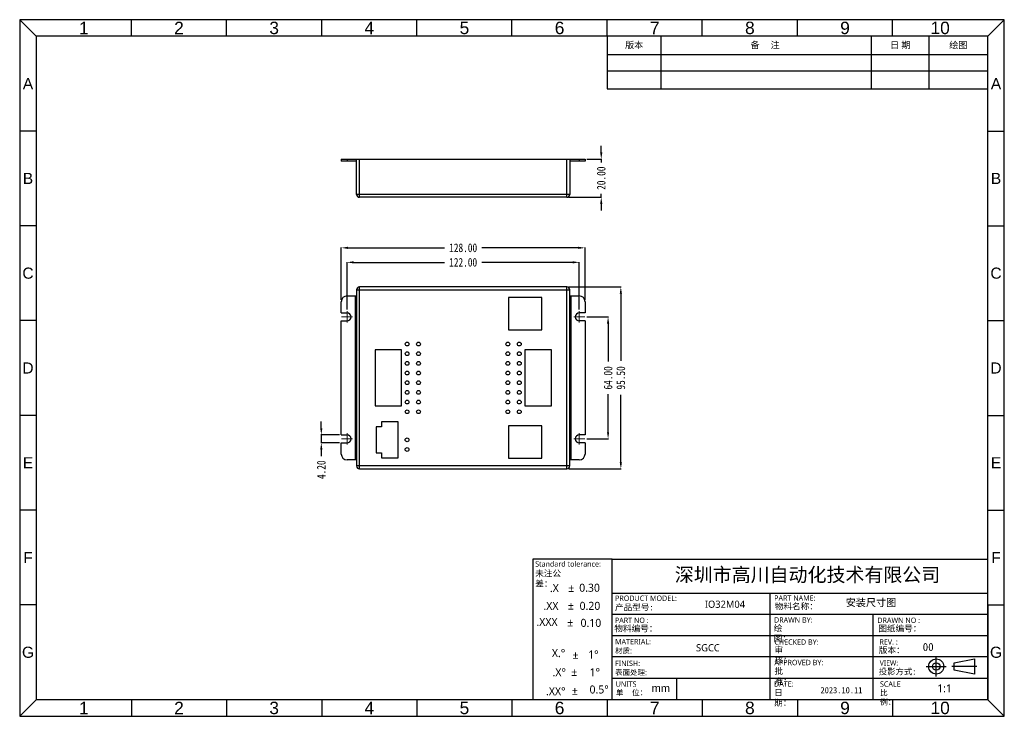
# Model space of a CAD drawing. Header units: inches. Extents: x 4251 to 4768, y 295 to 660.
import ezdxf
from ezdxf.enums import TextEntityAlignment as Align

# ---------------------------------------------------------------- set-up
doc = ezdxf.new("R2010")
doc.units = ezdxf.units.IN
doc.header["$LTSCALE"] = 1.21
doc.header["$MEASUREMENT"] = 0
doc.header["$PDMODE"] = 3
doc.header["$PDSIZE"] = 0.3125
doc.layers.get('0').update_dxf_attribs({"linetype": 'CONTINUOUS'})
doc.layers.get('Defpoints').update_dxf_attribs({"linetype": 'CONTINUOUS'})
doc.styles.get("Standard").update_dxf_attribs({"font": 'txt', "width": 0.8})
doc.styles.add('微软雅黑', font='txt')
doc.dimstyles.get("Standard").update_dxf_attribs({"dimtxt": 4.5, "dimasz": 3.5, "dimexe": 0.18, "dimexo": 1, "dimgap": 2, "dimtad": 0, "dimzin": 1, "dimdsep": 46, "dimtxsty": 'Standard', "dimcen": 0.09, "dimadec": 0, "dimazin": 0, "dimtp": 0.01, "dimtm": 0.01, "dimtfac": 1, "dimtmove": 0, "dimatfit": 3, "dimfxl": 1, "dimtfillclr": 256, "dimtolj": 1, "dimtzin": 4, "dimarcsym": 0})

# ---------------------------------------------------------------- blocks, each defined once
blk = doc.blocks.new('*D15')
at = {"color": 0, "lineweight": -2, "ltscale": 5}
for p, q in [((4556.54, 590.65), (4556.54, 594.15)), ((4549.02, 587.15), (4556.72, 587.15)), ((4556.54, 587.15), (4556.54, 585.45)), ((4556.54, 567.15), (4556.54, 568.85)), ((4539.52, 567.15), (4556.72, 567.15)), ((4556.54, 563.65), (4556.54, 560.15))]:
    blk.add_line(p, q, dxfattribs=at)
at = {"color": 0, "ltscale": 5}
for points in [[(4555.95, 590.65), (4557.12, 590.65), (4556.54, 587.15)], [(4557.12, 563.65), (4555.95, 563.65), (4556.54, 567.15)]]:
    blk.add_solid(points, dxfattribs=at)
at = {"layer": 'Defpoints', "color": 0}
for p in [(4548.02, 587.15), (4538.52, 567.15), (4556.54, 567.15)]:
    blk.add_point(p, dxfattribs=at)
at = {"color": 0, "lineweight": 5, "ltscale": 5, "insert": (4556.54, 577.15), "char_height": 4.5, "attachment_point": 5, "rotation": 90}
blk.add_mtext('\\A1;20.00', dxfattribs=at)
blk = doc.blocks.new('*D16')
at = {"color": 0, "lineweight": -2, "ltscale": 5}
for p, q in [((4420.02, 513.3), (4420.02, 540.76)), ((4423.52, 540.58), (4474.22, 540.58)), ((4544.52, 540.58), (4493.82, 540.58)), ((4548.02, 513.3), (4548.02, 540.76))]:
    blk.add_line(p, q, dxfattribs=at)
at = {"color": 0, "ltscale": 5}
for points in [[(4423.52, 541.16), (4423.52, 540), (4420.02, 540.58)], [(4544.52, 540), (4544.52, 541.16), (4548.02, 540.58)]]:
    blk.add_solid(points, dxfattribs=at)
at = {"layer": 'Defpoints', "color": 0}
for p in [(4548.02, 540.58), (4420.02, 512.3), (4548.02, 512.3)]:
    blk.add_point(p, dxfattribs=at)
at = {"color": 0, "lineweight": 5, "ltscale": 5, "insert": (4484.02, 540.58), "char_height": 4.5, "attachment_point": 5}
blk.add_mtext('\\A1;128.00', dxfattribs=at)
blk = doc.blocks.new('*D17')
at = {"color": 0, "lineweight": -2, "ltscale": 5}
for p, q in [((4423.02, 508.27), (4423.02, 533.14)), ((4426.52, 532.96), (4474.22, 532.96)), ((4541.52, 532.96), (4493.82, 532.96)), ((4545.02, 508.27), (4545.02, 533.14))]:
    blk.add_line(p, q, dxfattribs=at)
at = {"color": 0, "ltscale": 5}
for points in [[(4426.52, 533.54), (4426.52, 532.38), (4423.02, 532.96)], [(4541.52, 532.38), (4541.52, 533.54), (4545.02, 532.96)]]:
    blk.add_solid(points, dxfattribs=at)
at = {"layer": 'Defpoints', "color": 0}
for p in [(4545.02, 532.96), (4423.02, 507.27), (4545.02, 507.27)]:
    blk.add_point(p, dxfattribs=at)
at = {"color": 0, "lineweight": 5, "ltscale": 5, "insert": (4484.02, 532.96), "char_height": 4.5, "attachment_point": 5}
blk.add_mtext('\\A1;122.00', dxfattribs=at)
blk = doc.blocks.new('*D18')
at = {"color": 0, "lineweight": -2, "ltscale": 5}
for p, q in [((4548.99, 504.3), (4560.3, 504.3)), ((4560.12, 500.8), (4560.12, 480.9)), ((4560.12, 443.8), (4560.12, 463.7)), ((4548.99, 440.3), (4560.3, 440.3))]:
    blk.add_line(p, q, dxfattribs=at)
at = {"color": 0, "ltscale": 5}
for points in [[(4560.71, 500.8), (4559.54, 500.8), (4560.12, 504.3)], [(4559.54, 443.8), (4560.71, 443.8), (4560.12, 440.3)]]:
    blk.add_solid(points, dxfattribs=at)
at = {"layer": 'Defpoints', "color": 0}
for p in [(4547.99, 504.3), (4547.99, 440.3), (4560.12, 440.3)]:
    blk.add_point(p, dxfattribs=at)
at = {"color": 0, "lineweight": 5, "ltscale": 5, "insert": (4560.12, 472.3), "char_height": 4.5, "attachment_point": 5, "rotation": 90}
blk.add_mtext('\\A1;64.00', dxfattribs=at)
blk = doc.blocks.new('*D19')
at = {"color": 0, "lineweight": -2, "ltscale": 5}
for p, q in [((4539.52, 520.05), (4567, 520.05)), ((4566.82, 516.55), (4566.82, 481.2)), ((4566.82, 428.05), (4566.82, 463.4)), ((4539.52, 424.55), (4567, 424.55))]:
    blk.add_line(p, q, dxfattribs=at)
at = {"color": 0, "ltscale": 5}
for points in [[(4567.4, 516.55), (4566.23, 516.55), (4566.82, 520.05)], [(4566.23, 428.05), (4567.4, 428.05), (4566.82, 424.55)]]:
    blk.add_solid(points, dxfattribs=at)
at = {"layer": 'Defpoints', "color": 0}
for p in [(4538.52, 520.05), (4538.52, 424.55), (4566.82, 424.55)]:
    blk.add_point(p, dxfattribs=at)
at = {"color": 0, "lineweight": 5, "ltscale": 5, "insert": (4566.82, 472.3), "char_height": 4.5, "attachment_point": 5, "rotation": 90}
blk.add_mtext('\\A1;95.50', dxfattribs=at)
blk = doc.blocks.new('*D20')
at = {"color": 0, "lineweight": -2, "ltscale": 5}
for p, q in [((4409.53, 445.9), (4409.53, 449.4)), ((4419.02, 442.4), (4409.35, 442.4)), ((4409.53, 442.4), (4409.53, 438.2)), ((4419.02, 438.2), (4409.35, 438.2)), ((4409.53, 434.7), (4409.53, 431.2))]:
    blk.add_line(p, q, dxfattribs=at)
at = {"color": 0, "ltscale": 5}
for points in [[(4408.95, 445.9), (4410.12, 445.9), (4409.53, 442.4)], [(4410.12, 434.7), (4408.95, 434.7), (4409.53, 438.2)]]:
    blk.add_solid(points, dxfattribs=at)
at = {"layer": 'Defpoints', "color": 0}
for p in [(4420.02, 442.4), (4409.53, 438.2), (4420.02, 438.2)]:
    blk.add_point(p, dxfattribs=at)
at = {"color": 0, "lineweight": 5, "ltscale": 5, "insert": (4409.53, 424.1), "char_height": 4.5, "attachment_point": 5, "rotation": 90}
blk.add_mtext('\\A1;4.20', dxfattribs=at)

msp = doc.modelspace()

# ---------------------------------------------------------------- linework, layer by layer
for p, q in [((4559.629, 651.647), (4559.629, 624.005)), ((4759.482, 651.647), (4559.629, 651.647)), ((4759.482, 606.895), (4759.482, 651.647)), ((4520.691, 377.101), (4520.691, 303.344)), ((4562.227, 377.101), (4520.691, 377.101)), ((4759.482, 353.101), (4759.482, 303.344)), ((4596.025, 314.596), (4596.025, 303.344)), ((4515.374, 303.344), (4259.848, 303.344)), ((4759.482, 303.344), (4537.972, 303.344))]:
    msp.add_line(p, q)
at = {"color": 7, "linetype": 'Continuous'}
for p, q in [((4420.023, 587.147), (4548.023, 587.147)), ((4420.023, 587.147), (4420.023, 586.147)), ((4427.523, 586.147), (4420.023, 586.147)), ((4423.023, 587.147), (4423.023, 586.147)), ((4428.023, 568.647), (4428.023, 587.147)), ((4429.523, 567.147), (4429.523, 587.147)), ((4538.523, 567.147), (4538.523, 587.147)), ((4540.023, 587.147), (4540.023, 568.647)), ((4548.023, 586.147), (4540.523, 586.147)), ((4545.023, 587.147), (4545.023, 586.147)), ((4548.023, 587.147), (4548.023, 586.147)), ((4540.023, 568.647), (4428.023, 568.647)), ((4538.523, 567.147), (4429.523, 567.147)), ((4428.023, 518.551), (4540.023, 518.551)), ((4428.023, 518.551), (4428.023, 426.051)), ((4538.523, 520.051), (4429.523, 520.051)), ((4429.523, 424.551), (4429.523, 520.051)), ((4538.523, 424.551), (4538.523, 520.051)), ((4540.023, 426.051), (4540.023, 518.551)), ((4420.023, 506.401), (4420.023, 512.301)), ((4423.023, 515.301), (4428.023, 515.301)), ((4427.523, 429.301), (4427.523, 515.301)), ((4507.873, 514.451), (4507.873, 497.451)), ((4525.323, 514.451), (4507.873, 514.451)), ((4525.323, 497.451), (4525.323, 514.451)), ((4540.023, 515.301), (4545.023, 515.301)), ((4540.523, 515.301), (4540.523, 429.301)), ((4548.023, 512.301), (4548.023, 506.401)), ((4420.023, 506.401), (4423.023, 506.401)), ((4420.023, 502.201), (4423.023, 502.201)), ((4420.023, 442.401), (4420.023, 502.201)), ((4548.023, 506.401), (4545.023, 506.401)), ((4548.023, 502.201), (4545.023, 502.201)), ((4548.023, 502.201), (4548.023, 442.401)), ((4507.873, 497.451), (4525.323, 497.451)), ((4451.623, 487.051), (4437.723, 487.051)), ((4437.723, 487.051), (4437.723, 457.551)), ((4451.623, 457.551), (4451.623, 487.051)), ((4516.423, 487.051), (4516.423, 457.551)), ((4530.323, 487.051), (4516.423, 487.051)), ((4530.323, 457.551), (4530.323, 487.051)), ((4437.723, 457.551), (4451.623, 457.551)), ((4516.423, 457.551), (4530.323, 457.551)), ((4441.139, 446.551), (4438.339, 446.551)), ((4438.339, 446.551), (4438.339, 432.951)), ((4449.839, 449.151), (4441.139, 449.151)), ((4441.139, 449.151), (4441.139, 446.551)), ((4449.839, 430.351), (4449.839, 449.151)), ((4525.323, 447.151), (4507.873, 447.151)), ((4507.873, 447.151), (4507.873, 430.151)), ((4525.323, 430.151), (4525.323, 447.151)), ((4420.023, 442.401), (4423.023, 442.401)), ((4548.023, 442.401), (4545.023, 442.401)), ((4420.023, 438.201), (4423.023, 438.201)), ((4420.023, 432.301), (4420.023, 438.201)), ((4548.023, 438.201), (4545.023, 438.201)), ((4548.023, 438.201), (4548.023, 432.301)), ((4428.023, 429.301), (4423.023, 429.301)), ((4438.339, 432.951), (4441.139, 432.951)), ((4441.139, 432.951), (4441.139, 430.351)), ((4441.139, 430.351), (4449.839, 430.351)), ((4507.873, 430.151), (4525.323, 430.151)), ((4545.023, 429.301), (4540.023, 429.301)), ((4540.023, 426.051), (4428.023, 426.051)), ((4429.523, 424.551), (4538.523, 424.551))]:
    msp.add_line(p, q, dxfattribs=at)
at = {"color": 1, "lineweight": 5, "ltscale": 4}
for p, q in [((4423.023, 507.271), (4423.023, 501.331)), ((4545.023, 507.271), (4545.023, 501.331)), ((4420.053, 504.301), (4425.993, 504.301)), ((4542.053, 504.301), (4547.993, 504.301)), ((4420.053, 440.301), (4425.993, 440.301)), ((4423.023, 443.271), (4423.023, 437.331)), ((4542.053, 440.301), (4547.993, 440.301)), ((4545.023, 443.271), (4545.023, 437.331))]:
    msp.add_line(p, q, dxfattribs=at)
for points in [[(4251.14, 294.636), (4768.19, 294.636), (4768.19, 660.354), (4251.14, 660.354)], [(4752.475, 324.74), (4752.475, 316.838), (4741.938, 318.813), (4741.938, 322.765)]]:
    msp.add_lwpolyline(points, close=True)
at = {"ltscale": 0.2}
for points in [[(4251.14, 660.354), (4259.848, 651.647), (4259.848, 303.344)], [(4309.811, 651.647), (4309.811, 660.354)], [(4359.775, 651.647), (4359.775, 660.354)], [(4409.738, 651.647), (4409.738, 660.354)], [(4459.702, 651.647), (4459.702, 660.354)], [(4509.665, 651.647), (4509.665, 660.354)], [(4559.629, 651.647), (4559.629, 660.354)], [(4609.592, 651.647), (4609.592, 660.354)], [(4659.555, 651.647), (4659.555, 660.354)], [(4709.519, 651.647), (4709.519, 660.354)], [(4759.482, 651.647), (4259.848, 651.647)], [(4259.848, 601.889), (4251.14, 601.889)], [(4759.482, 601.889), (4768.19, 601.889)], [(4259.848, 552.132), (4251.14, 552.132)], [(4759.482, 552.132), (4768.19, 552.132)], [(4259.848, 502.374), (4251.14, 502.374)], [(4759.482, 502.374), (4768.19, 502.374)], [(4259.848, 452.616), (4251.14, 452.616)], [(4759.482, 452.616), (4768.19, 452.616)], [(4259.848, 402.859), (4251.14, 402.859)], [(4759.482, 402.859), (4768.19, 402.859)], [(4259.848, 353.101), (4251.14, 353.101)], [(4309.811, 303.344), (4309.811, 294.636)], [(4359.775, 303.344), (4359.775, 294.636)], [(4409.738, 303.344), (4409.738, 294.636)], [(4459.702, 303.344), (4459.702, 294.636)], [(4509.665, 303.344), (4509.665, 294.636)], [(4559.629, 303.344), (4559.629, 294.636)]]:
    msp.add_lwpolyline(points, dxfattribs=at)
for points in [[(4768.19, 294.636), (4759.482, 303.344), (4759.482, 651.647), (4768.19, 660.354)], [(4587.995, 624.005), (4587.995, 651.647)], [(4698.449, 624.005), (4698.449, 651.587)], [(4728.653, 624.005), (4728.653, 651.587)], [(4559.629, 642.043), (4759.482, 642.043)], [(4559.629, 633.488), (4759.482, 633.488)], [(4559.629, 624.005), (4759.482, 624.005)], [(4562.227, 303.344), (4562.227, 377.101), (4759.482, 377.101)], [(4562.227, 359.362), (4759.482, 359.362)], [(4645.274, 303.344), (4645.274, 359.362)], [(4759.482, 353.101), (4768.19, 353.101)], [(4759.482, 348.088), (4562.227, 348.088)], [(4699.303, 303.344), (4699.303, 348.088)], [(4759.482, 336.817), (4562.227, 336.817)], [(4562.227, 325.973), (4759.482, 325.973)], [(4732.451, 315.521), (4732.451, 326.057)], [(4727.182, 320.789), (4737.719, 320.789)], [(4753.792, 320.789), (4740.621, 320.789)], [(4562.227, 314.596), (4759.482, 314.596)], [(4759.482, 303.344), (4259.848, 303.344), (4251.14, 294.636)], [(4609.592, 303.344), (4609.592, 294.636)], [(4659.555, 303.344), (4659.555, 294.636)], [(4709.519, 303.344), (4709.519, 294.636)]]:
    msp.add_lwpolyline(points)
at = {"color": 7, "linetype": 'Continuous'}
for centre in [(4454.573, 490.081), (4460.573, 490.081), (4507.473, 490.081), (4513.473, 490.081), (4454.573, 485.001), (4454.573, 479.921), (4460.573, 485.001), (4460.573, 479.921), (4507.473, 485.001), (4507.473, 479.921), (4513.473, 485.001), (4513.473, 479.921), (4454.573, 474.841), (4460.573, 474.841), (4507.473, 474.841), (4513.473, 474.841), (4454.573, 469.761), (4460.573, 469.761), (4507.473, 469.761), (4513.473, 469.761), (4454.573, 464.681), (4460.573, 464.681), (4507.473, 464.681), (4513.473, 464.681), (4454.573, 459.601), (4460.573, 459.601), (4507.473, 459.601), (4513.473, 459.601), (4454.573, 454.521), (4460.573, 454.521), (4507.473, 454.521), (4513.473, 454.521), (4454.566, 439.754), (4454.566, 434.674)]:
    msp.add_circle(centre, 1, dxfattribs=at)
for radius in [3.951, 1.976]:
    msp.add_circle((4732.451, 320.789), radius)
for centre, radius, start, end in [((4427.523, 585.647), 0.5, 0, 90), ((4540.523, 585.647), 0.5, 90, 180), ((4429.523, 568.647), 1.5, 180, 270), ((4538.523, 568.647), 1.5, 270, 0), ((4429.523, 518.551), 1.5, 90, 180), ((4538.523, 518.551), 1.5, 0, 90), ((4423.023, 512.301), 3, 90, 180), ((4545.023, 512.301), 3, 0, 90), ((4423.023, 504.301), 2.1, 270, 90), ((4545.023, 504.301), 2.1, 90, 270), ((4423.023, 440.301), 2.1, 270, 90), ((4545.023, 440.301), 2.1, 90, 270), ((4423.023, 432.301), 3, 180, 270), ((4545.023, 432.301), 3, 270, 0), ((4429.523, 426.051), 1.5, 180, 270), ((4538.523, 426.051), 1.5, 270, 0)]:
    msp.add_arc(centre, radius, start, end, dxfattribs=at)

# ---------------------------------------------------------------- texts
at = {"style": '微软雅黑'}
for s, height, p in [('Standard tolerance:  ', 2.8066, (4521.831, 374.611)), ('PRODUCT MODEL:', 2.8066, (4563.793, 356.63)), ('PART NO :', 2.8066, (4563.689, 345.05)), ('DRAWN BY:', 2.8066, (4647.252, 345.216)), ('DRAWN NO :', 2.8066, (4701.506, 345.054)), ('MATERIAL:', 2.8066, (4563.793, 333.818)), ('CHECKED BY:', 2.8066, (4647.457, 333.618)), ('REV. :', 2.8066, (4702.627, 333.683)), ('材质:', 2.8066, (4563.793, 329.038)), ('FINISH:', 2.8066, (4563.793, 322.442)), ('APPROVED BY:', 2.8066, (4647.457, 322.883)), ('VIEW:', 2.6943, (4702.791, 322.628)), ('表面处理:', 2.8066, (4563.793, 317.661)), ('DATE:', 2.8066, (4647.283, 311.631))]:
    msp.add_text(s, height=height, dxfattribs=at).set_placement(p, align=Align.MIDDLE_LEFT)
for s, height, p in [('.X', 4.2099, (4529.567, 359.872)), ('%%P', 4.2099, (4539.2, 359.934)), ('0.30', 4.2099, (4544.96, 360.027)), ('PART NAME:', 2.8066, (4647.329, 355.331)), ('.XX', 4.2099, (4526.174, 350.484)), ('%%P', 4.2099, (4539.033, 350.681)), ('0.20', 4.2099, (4545.157, 350.519)), ('.XXX', 4.2099, (4522.501, 342.078)), ('%%P', 4.2099, (4538.686, 341.785)), ('0.10', 4.2099, (4545.651, 341.589)), ('X.%%d', 4.2099, (4530.618, 325.705)), ('%%P', 4.2099, (4541.461, 324.701)), ('1%%D', 4.2099, (4549.672, 324.973)), ('.X%%d', 4.2099, (4530.946, 315.611)), ('%%P', 4.2099, (4540.798, 315.816)), ('1%%D', 4.2099, (4550.424, 315.673)), ('%%P', 4.2099, (4541.106, 305.975)), ('0.5%%D', 4.2099, (4550.379, 306.617)), ('UNITS', 2.8066, (4564.084, 310.153)), ('SCALE', 2.8066, (4702.91, 310.165)), ('.XX%%d', 4.2099, (4527.543, 305.688))]:
    msp.add_text(s, height=height, dxfattribs=at).set_placement(p)
at = {"ltscale": 0.2, "attachment_point": 5, "style": '微软雅黑'}
for s, insert, char_height, width in [('{\\fArial|b0|i0|c0|p34;1}', (4284.83, 656), 6.52291, 49.96345), ('{\\fArial|b0|i0|c0|p34;2}', (4334.793, 656), 6.52291, 49.96345), ('{\\fArial|b0|i0|c0|p34;3}', (4384.756, 656), 6.52291, 49.96345), ('{\\fArial|b0|i0|c0|p34;4}', (4434.72, 656), 6.52291, 49.96345), ('{\\fArial|b0|i0|c0|p34;5}', (4484.683, 656), 6.52291, 49.96345), ('{\\fArial|b0|i0|c0|p34;6}', (4534.647, 656), 6.52291, 49.96345), ('{\\fArial|b0|i0|c0|p34;7}', (4584.61, 656), 6.52291, 49.96345), ('{\\fArial|b0|i0|c0|p34;8}', (4634.574, 656), 6.52291, 49.96345), ('{\\fArial|b0|i0|c0|p34;9}', (4684.537, 656), 6.52291, 49.96345), ('{\\fArial|b0|i0|c0|p34;10}', (4734.501, 656), 6.52291, 49.96345), ('{\\fArial|b0|i0|c0|p34;A}', (4255.494, 626.768), 5.83429, 8.70757), ('{\\fArial|b0|i0|c0|p34;A}', (4763.836, 626.768), 5.83429, 8.70757), ('{\\fArial|b0|i0|c0|p34;B}', (4255.494, 577.01), 5.83429, 8.70757), ('{\\fArial|b0|i0|c0|p34;B}', (4763.836, 577.01), 5.83429, 8.70757), ('{\\fArial|b0|i0|c0|p34;C}', (4255.494, 527.253), 5.83429, 8.70757), ('{\\fArial|b0|i0|c0|p34;C}', (4763.836, 527.253), 5.83429, 8.70757), ('{\\fArial|b0|i0|c0|p34;D}', (4255.494, 477.495), 5.83429, 8.70757), ('{\\fArial|b0|i0|c0|p34;D}', (4763.836, 477.495), 5.83429, 8.70757), ('{\\fArial|b0|i0|c0|p34;E}', (4255.494, 427.738), 5.83429, 8.70757), ('{\\fArial|b0|i0|c0|p34;E}', (4763.836, 427.738), 5.83429, 8.70757), ('{\\fArial|b0|i0|c0|p34;F}', (4255.494, 377.98), 5.83429, 8.70757), ('{\\fArial|b0|i0|c0|p34;G}', (4255.494, 328.223), 5.83429, 8.70757), ('{\\fArial|b0|i0|c0|p34;1}', (4284.83, 298.99), 6.52291, 49.96345), ('{\\fArial|b0|i0|c0|p34;2}', (4334.793, 298.99), 6.52291, 49.96345), ('{\\fArial|b0|i0|c0|p34;3}', (4384.756, 298.99), 6.52291, 49.96345), ('{\\fArial|b0|i0|c0|p34;4}', (4434.72, 298.99), 6.52291, 49.96345), ('{\\fArial|b0|i0|c0|p34;5}', (4484.683, 298.99), 6.52291, 49.96345), ('{\\fArial|b0|i0|c0|p34;6}', (4534.647, 298.99), 6.52291, 49.96345)]:
    msp.add_mtext(s, dxfattribs=dict(at, insert=insert, char_height=char_height, width=width))
at = {"style": '微软雅黑'}
for s, insert, char_height, width, attachment_point in [('版本', (4573.812, 646.845), 3.4062, 28.36637, 5), ('备     注', (4642.574, 646.845), 3.4062, 111.75109, 5), ('日 期', (4713.551, 646.815), 3.4116, 30.20414, 5), ('绘图', (4744.068, 646.815), 3.4116, 30.82891, 5), ('{\\fArial|b0|i0|c0|p34;F}', (4763.836, 377.98), 5.83429, 8.70757, 5), ('深圳市高川自动化技术有限公司', (4664.858, 368.531), 7.30009, 148.79163, 5), ('{\\fSimSun|b0|i0|c134|p54;未注公差：  }', (4521.869, 371.277), 3.23533, 20.75409, 1), ('安装尺寸图', (4684.927, 356.262), 3.8824, 32.2437, 1), ('{\\fSimSun|b0|i0|c134|p54;产品型号:}', (4563.74, 353.467), 3.23533, 22.35888, 1), ('{\\fSimSun|b0|i0|c134|p54;物料名称：}', (4647.652, 353.978), 3.23533, 21.82885, 1), ('{\\fSimSun|b0|i0|c134|p54;物料编号：}', (4563.403, 342.369), 3.23533, 22.0229, 1), ('{\\fSimSun|b0|i0|c134|p54;绘   图：}', (4647.126, 342.535), 3.23533, 18.0674, 1), ('{\\fSimSun|b0|i0|c134|p54;图纸编号：}', (4702.009, 342.373), 3.23533, 22.0229, 1), ('{\\fSimSun|b0|i0|c134|p54;审   核：}', (4647.495, 331.197), 3.23533, 18.49239, 1), ('{\\fSimSun|b0|i0|c134|p54;版本：}', (4702.3, 330.996), 3.23533, 22.0229, 1), ('{\\fSimSun|b0|i0|c134|p54;00}', (4725.352, 333.128), 4.20593, 28.62977, 1), ('{\\fArial|b0|i0|c0|p34;G}', (4763.836, 328.223), 5.83429, 8.70757, 5), ('{\\fSimSun|b0|i0|c134|p54;批   准：}', (4647.495, 320.015), 3.23533, 18.49357, 1), ('{\\fNSimSun|b0|i0|c134|p49;投影方式:}', (4702.217, 319.692), 3.15237, 21.51098, 1), ('{\\fArial|b0|i0|c0|p32;mm}', (4583.007, 311.468), 4.13262, 14.28655, 1), ('1:1', (4732.98, 311.412), 4.1326, 11.74467, 1), ('{\\fNSimSun|b0|i0|c134|p49;单  位：}', (4564.162, 308.556), 2.91886, 16.08673, 1), ('{\\fSimSun|b0|i0|c134|p54;日   期：}', (4647.321, 308.763), 3.23533, 18.49357, 1), ('{\\fSimSun|b0|i0|c134|p54;2023.10.11}', (4671.675, 309.965), 3.23533, 22.0229, 1), ('{\\fNSimSun|b0|i0|c134|p49;比  例：}', (4702.901, 308.432), 2.91886, 15.51536, 1), ('{\\fArial|b0|i0|c0|p34;7}', (4584.61, 298.99), 6.52291, 49.96345, 5), ('{\\fArial|b0|i0|c0|p34;8}', (4634.574, 298.99), 6.52291, 49.96345, 5), ('{\\fArial|b0|i0|c0|p34;9}', (4684.537, 298.99), 6.52291, 49.96345, 5), ('{\\fArial|b0|i0|c0|p34;10}', (4734.501, 298.99), 6.52291, 49.96345, 5)]:
    msp.add_mtext(s, dxfattribs=dict(at, insert=insert, char_height=char_height, width=width, attachment_point=attachment_point))
at = {"color": 1, "ltscale": 0.5, "insert": (4621.488, 353.455), "char_height": 3.7569, "width": 53.21996, "attachment_point": 5, "style": '微软雅黑'}
msp.add_mtext('IO32M04', dxfattribs=at)
at = {"color": 1, "lineweight": 5, "ltscale": 0.5, "insert": (4612.518, 330.598), "char_height": 3.7569, "width": 53.21996, "attachment_point": 5, "style": '微软雅黑'}
msp.add_mtext('SGCC', dxfattribs=at)

# ---------------------------------------------------------------- dimensions: what is measured, and where the dimension line sits
at = {"lineweight": 5, "ltscale": 5}
for base, p1, p2, picture, middle in [((4556.536, 567.147), (4548.023, 587.147), (4538.523, 567.147), '*D15', (4556.536, 577.147)), ((4566.818, 424.551), (4538.523, 520.051), (4538.523, 424.551), '*D19', (4566.818, 472.301)), ((4560.124, 440.301), (4547.993, 504.301), (4547.993, 440.301), '*D18', (4560.124, 472.301)), ((4409.533, 438.201), (4420.023, 442.401), (4420.023, 438.201), '*D20', (4409.533, 424.101))]:
    dim = msp.add_linear_dim(base=base, p1=p1, p2=p2, angle=90, dimstyle='Standard', dxfattribs=at)
    dim.commit()
    dim.dimension.update_dxf_attribs({"geometry": picture, "text_midpoint": middle})
for base, p1, p2, picture, middle in [((4548.023, 540.579), (4420.023, 512.301), (4548.023, 512.301), '*D16', (4484.023, 540.579)), ((4545.023, 532.959), (4423.023, 507.271), (4545.023, 507.271), '*D17', (4484.023, 532.959))]:
    dim = msp.add_linear_dim(base=base, p1=p1, p2=p2, dimstyle='Standard', dxfattribs=at)
    dim.commit()
    dim.dimension.update_dxf_attribs({"geometry": picture, "text_midpoint": middle})

doc.saveas('drawing.dxf')
